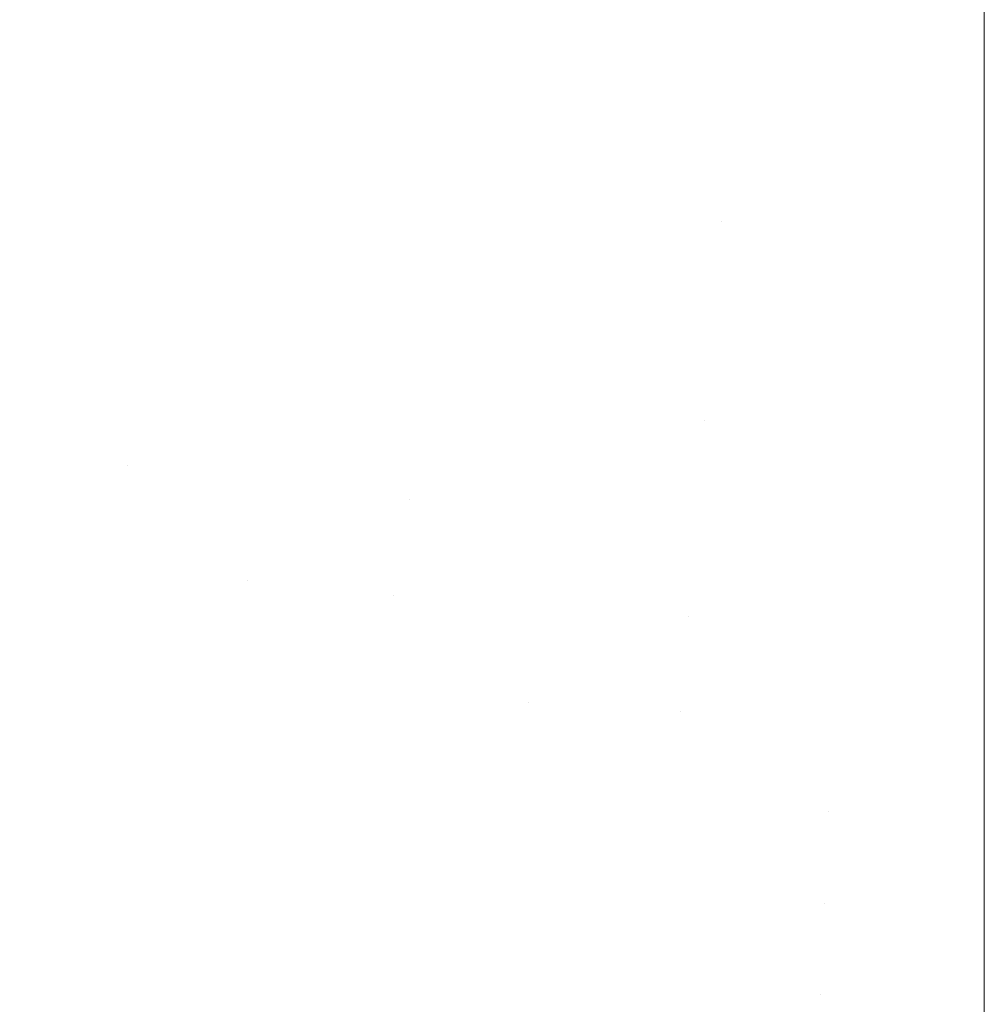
# Model space of a CAD drawing. Header units: centimetres. Extents: x -35.1 to 36.2, y 4.2 to 6.
# Tile 25 of 256: x -34.9718 to -34.9528, y 4.2229 to 4.2423. Entities that reach past the tile are written whole.
import ezdxf

# ---------------------------------------------------------------- set-up
doc = ezdxf.new("R2010")
doc.units = ezdxf.units.CM
doc.header["$LTSCALE"] = 2.54
doc.layers.add('Lucido design-1', color=7, linetype='Continuous')

# ---------------------------------------------------------------- blocks, each defined once
blk = doc.blocks.new('Gruppo-4-1')
at = {"color": 7, "linetype": 'Continuous', "lineweight": 9}
for points, invisible_edges in [([(-34.971863, 4.244002, -2276.240704), (-34.972523, 4.242058, -2276.24217), (-34.967684, 4.241258, -2276.24217), (-34.967186, 4.243228, -2276.240704)], 15), ([(-34.967186, 4.243228, -2277.003636), (-34.967684, 4.241258, -2277.00217), (-34.972523, 4.242058, -2277.00217), (-34.971863, 4.244002, -2277.003636)], 15), ([(-34.967186, 4.243228, -2276.240704), (-34.967684, 4.241258, -2276.24217), (-34.96276, 4.240679, -2276.24217), (-34.962426, 4.242669, -2276.240704)], 15), ([(-34.962426, 4.242669, -2277.003636), (-34.96276, 4.240679, -2277.00217), (-34.967684, 4.241258, -2277.00217), (-34.967186, 4.243228, -2277.003636)], 15), ([(-34.95761, 4.242331, -2276.240704), (-34.957778, 4.240329, -2276.24217), (-34.952766, 4.239336, -2276.242835), (-34.952766, 4.242854, -2276.240255)], 11), ([(-34.952766, 4.242854, -2277.004085), (-34.952766, 4.239336, -2277.001505), (-34.957778, 4.240329, -2277.00217), (-34.95761, 4.242331, -2277.003636)], 14), ([(-34.952766, 4.239336, -2276.242835), (36.079692, 4.239336, -2276.242835), (36.079692, 4.242854, -2276.240255), (-34.952766, 4.242854, -2276.240255)], 5), ([(36.079692, 4.239336, -2277.001505), (-34.952766, 4.239336, -2277.001505), (-34.952766, 4.242854, -2277.004085), (36.079692, 4.242854, -2277.004085)], 5), ([(-34.962426, 4.242669, -2276.240704), (-34.96276, 4.240679, -2276.24217), (-34.957778, 4.240329, -2276.24217), (-34.95761, 4.242331, -2276.240704)], 15), ([(-34.95761, 4.242331, -2277.003636), (-34.957778, 4.240329, -2277.00217), (-34.96276, 4.240679, -2277.00217), (-34.962426, 4.242669, -2277.003636)], 15), ([(-34.96818, 4.239299, -2276.243704), (-34.967684, 4.241258, -2276.24217), (-34.972523, 4.242058, -2276.24217), (-34.97318, 4.240126, -2276.243704)], 15), ([(-34.97318, 4.240126, -2277.000635), (-34.972523, 4.242058, -2277.00217), (-34.967684, 4.241258, -2277.00217), (-34.96818, 4.239299, -2277.000635)], 15), ([(-34.963092, 4.238701, -2276.243704), (-34.96276, 4.240679, -2276.24217), (-34.967684, 4.241258, -2276.24217), (-34.96818, 4.239299, -2276.243704)], 15), ([(-34.96818, 4.239299, -2277.000635), (-34.967684, 4.241258, -2277.00217), (-34.96276, 4.240679, -2277.00217), (-34.963092, 4.238701, -2277.000635)], 15), ([(-34.957944, 4.23834, -2276.243704), (-34.957778, 4.240329, -2276.24217), (-34.96276, 4.240679, -2276.24217), (-34.963092, 4.238701, -2276.243704)], 15), ([(-34.963092, 4.238701, -2277.000635), (-34.96276, 4.240679, -2277.00217), (-34.957778, 4.240329, -2277.00217), (-34.957944, 4.23834, -2277.000635)], 15), ([(-34.952766, 4.239336, -2276.242835), (-34.957778, 4.240329, -2276.24217), (-34.957944, 4.23834, -2276.243704)], 11), ([(-34.957944, 4.23834, -2277.000635), (-34.957778, 4.240329, -2277.00217), (-34.952766, 4.239336, -2277.001505)], 11), ([(-34.97318, 4.240126, -2276.243704), (-34.973831, 4.238209, -2276.245308), (-34.968672, 4.237356, -2276.245308), (-34.96818, 4.239299, -2276.243704)], 15), ([(-34.96818, 4.239299, -2277.000635), (-34.968672, 4.237356, -2276.999031), (-34.973831, 4.238209, -2276.999031), (-34.97318, 4.240126, -2277.000635)], 15), ([(-34.957944, 4.23834, -2276.243704), (-34.958109, 4.236366, -2276.245308), (-34.952766, 4.235933, -2276.245566), (-34.952766, 4.239336, -2276.242835)], 11), ([(-34.952766, 4.239336, -2277.001505), (-34.952766, 4.235933, -2276.998774), (-34.958109, 4.236366, -2276.999031), (-34.957944, 4.23834, -2277.000635)], 14), ([(-34.952766, 4.235933, -2276.245566), (36.079692, 4.235933, -2276.245566), (36.079692, 4.239336, -2276.242835), (-34.952766, 4.239336, -2276.242835)], 5), ([(36.079692, 4.235933, -2276.998774), (-34.952766, 4.235933, -2276.998774), (-34.952766, 4.239336, -2277.001505), (36.079692, 4.239336, -2277.001505)], 5), ([(-34.96818, 4.239299, -2276.243704), (-34.968672, 4.237356, -2276.245308), (-34.963422, 4.236739, -2276.245308), (-34.963092, 4.238701, -2276.243704)], 15), ([(-34.963092, 4.238701, -2277.000635), (-34.963422, 4.236739, -2276.999031), (-34.968672, 4.237356, -2276.999031), (-34.96818, 4.239299, -2277.000635)], 15), ([(-34.963092, 4.238701, -2276.243704), (-34.963422, 4.236739, -2276.245308), (-34.958109, 4.236366, -2276.245308), (-34.957944, 4.23834, -2276.243704)], 15), ([(-34.957944, 4.23834, -2277.000635), (-34.958109, 4.236366, -2276.999031), (-34.963422, 4.236739, -2276.999031), (-34.963092, 4.238701, -2277.000635)], 15), ([(-34.969159, 4.23543, -2276.246983), (-34.968672, 4.237356, -2276.245308), (-34.973831, 4.238209, -2276.245308), (-34.974476, 4.23631, -2276.246983)], 15), ([(-34.974476, 4.23631, -2276.997357), (-34.973831, 4.238209, -2276.999031), (-34.968672, 4.237356, -2276.999031), (-34.969159, 4.23543, -2276.997357)], 15), ([(-34.963748, 4.234794, -2276.246983), (-34.963422, 4.236739, -2276.245308), (-34.968672, 4.237356, -2276.245308), (-34.969159, 4.23543, -2276.246983)], 15), ([(-34.969159, 4.23543, -2276.997357), (-34.968672, 4.237356, -2276.999031), (-34.963422, 4.236739, -2276.999031), (-34.963748, 4.234794, -2276.997357)], 15), ([(-34.958273, 4.23441, -2276.246983), (-34.958109, 4.236366, -2276.245308), (-34.963422, 4.236739, -2276.245308), (-34.963748, 4.234794, -2276.246983)], 15), ([(-34.963748, 4.234794, -2276.997357), (-34.963422, 4.236739, -2276.999031), (-34.958109, 4.236366, -2276.999031), (-34.958273, 4.23441, -2276.997357)], 15), ([(-34.974476, 4.23631, -2276.246983), (-34.975114, 4.234431, -2276.248727), (-34.969641, 4.233526, -2276.248727), (-34.969159, 4.23543, -2276.246983)], 15), ([(-34.969159, 4.23543, -2276.997357), (-34.969641, 4.233526, -2276.995613), (-34.975114, 4.234431, -2276.995613), (-34.974476, 4.23631, -2276.997357)], 15), ([(-34.952766, 4.235933, -2276.245566), (-34.958109, 4.236366, -2276.245308), (-34.958273, 4.23441, -2276.246983)], 11), ([(-34.958273, 4.23441, -2276.997357), (-34.958109, 4.236366, -2276.999031), (-34.952766, 4.235933, -2276.998774)], 11), ([(-34.952766, 4.232653, -2276.248442), (-34.952766, 4.235933, -2276.245566), (-34.958273, 4.23441, -2276.246983)], 10), ([(-34.958273, 4.23441, -2276.997357), (-34.952766, 4.235933, -2276.998774), (-34.952766, 4.232653, -2276.995898)], 9), ([(-34.952766, 4.232653, -2276.248442), (36.079692, 4.232653, -2276.248442), (36.079692, 4.235933, -2276.245566), (-34.952766, 4.235933, -2276.245566)], 5), ([(36.079692, 4.232653, -2276.995898), (-34.952766, 4.232653, -2276.995898), (-34.952766, 4.235933, -2276.998774), (36.079692, 4.235933, -2276.998774)], 5), ([(-34.969159, 4.23543, -2276.246983), (-34.969641, 4.233526, -2276.248727), (-34.964071, 4.232871, -2276.248727), (-34.963748, 4.234794, -2276.246983)], 15), ([(-34.963748, 4.234794, -2276.997357), (-34.964071, 4.232871, -2276.995613), (-34.969641, 4.233526, -2276.995613), (-34.969159, 4.23543, -2276.997357)], 15), ([(-34.963748, 4.234794, -2276.246983), (-34.964071, 4.232871, -2276.248727), (-34.958435, 4.232476, -2276.248727), (-34.958273, 4.23441, -2276.246983)], 15), ([(-34.958273, 4.23441, -2276.997357), (-34.958435, 4.232476, -2276.995613), (-34.964071, 4.232871, -2276.995613), (-34.963748, 4.234794, -2276.997357)], 15), ([(-34.969641, 4.233526, -2276.248727), (-34.975114, 4.234431, -2276.248727), (-34.972945, 4.232079, -2276.250543)], 11), ([(-34.972945, 4.232079, -2276.993797), (-34.975114, 4.234431, -2276.995613), (-34.969641, 4.233526, -2276.995613)], 11), ([(-34.958273, 4.23441, -2276.246983), (-34.958435, 4.232476, -2276.248727), (-34.952766, 4.232653, -2276.248442)], 11), ([(-34.952766, 4.232653, -2276.995898), (-34.958435, 4.232476, -2276.995613), (-34.958273, 4.23441, -2276.997357)], 11), ([(-34.972945, 4.232079, -2276.250543), (-34.970117, 4.231646, -2276.250543), (-34.969641, 4.233526, -2276.248727)], 11), ([(-34.969641, 4.233526, -2276.995613), (-34.970117, 4.231646, -2276.993797), (-34.972945, 4.232079, -2276.993797)], 11), ([(-34.969641, 4.233526, -2276.248727), (-34.970117, 4.231646, -2276.250543), (-34.967264, 4.231276, -2276.250543)], 11), ([(-34.967264, 4.231276, -2276.993797), (-34.970117, 4.231646, -2276.993797), (-34.969641, 4.233526, -2276.995613)], 11), ([(-34.964071, 4.232871, -2276.248727), (-34.969641, 4.233526, -2276.248727), (-34.967264, 4.231276, -2276.250543)], 11), ([(-34.967264, 4.231276, -2276.993797), (-34.969641, 4.233526, -2276.995613), (-34.964071, 4.232871, -2276.995613)], 11), ([(-34.967264, 4.231276, -2276.250543), (-34.964389, 4.230973, -2276.250543), (-34.964071, 4.232871, -2276.248727)], 11), ([(-34.964071, 4.232871, -2276.995613), (-34.964389, 4.230973, -2276.993797), (-34.967264, 4.231276, -2276.993797)], 11), ([(-34.958595, 4.230566, -2276.250543), (-34.958435, 4.232476, -2276.248727), (-34.964071, 4.232871, -2276.248727), (-34.964389, 4.230973, -2276.250543)], 15), ([(-34.964389, 4.230973, -2276.993797), (-34.964071, 4.232871, -2276.995613), (-34.958435, 4.232476, -2276.995613), (-34.958595, 4.230566, -2276.993797)], 15), ([(-34.952766, 4.229501, -2276.251459), (-34.952766, 4.232653, -2276.248442), (-34.958435, 4.232476, -2276.248727), (-34.958595, 4.230566, -2276.250543)], 14), ([(-34.958595, 4.230566, -2276.993797), (-34.958435, 4.232476, -2276.995613), (-34.952766, 4.232653, -2276.995898), (-34.952766, 4.229501, -2276.992881)], 11), ([(-34.952766, 4.229501, -2276.251459), (36.079692, 4.229501, -2276.251459), (36.079692, 4.232653, -2276.248442), (-34.952766, 4.232653, -2276.248442)], 5), ([(36.079692, 4.229501, -2276.992881), (-34.952766, 4.229501, -2276.992881), (-34.952766, 4.232653, -2276.995898), (36.079692, 4.232653, -2276.995898)], 5), ([(-34.97349, 4.230238, -2276.25243), (-34.970586, 4.229793, -2276.25243), (-34.970117, 4.231646, -2276.250543), (-34.972945, 4.232079, -2276.250543)], 15), ([(-34.972945, 4.232079, -2276.993797), (-34.970117, 4.231646, -2276.993797), (-34.970586, 4.229793, -2276.99191), (-34.97349, 4.230238, -2276.99191)], 15), ([(-34.967264, 4.231276, -2276.250543), (-34.970117, 4.231646, -2276.250543), (-34.970586, 4.229793, -2276.25243), (-34.967655, 4.229413, -2276.25243)], 15), ([(-34.967655, 4.229413, -2276.99191), (-34.970586, 4.229793, -2276.99191), (-34.970117, 4.231646, -2276.993797), (-34.967264, 4.231276, -2276.993797)], 15), ([(-34.967655, 4.229413, -2276.25243), (-34.964704, 4.229102, -2276.25243), (-34.964389, 4.230973, -2276.250543), (-34.967264, 4.231276, -2276.250543)], 15), ([(-34.967264, 4.231276, -2276.993797), (-34.964389, 4.230973, -2276.993797), (-34.964704, 4.229102, -2276.99191), (-34.967655, 4.229413, -2276.99191)], 15), ([(-34.964389, 4.230973, -2276.250543), (-34.964704, 4.229102, -2276.25243), (-34.961734, 4.228858, -2276.25243)], 11), ([(-34.961734, 4.228858, -2276.99191), (-34.964704, 4.229102, -2276.99191), (-34.964389, 4.230973, -2276.993797)], 11), ([(-34.958595, 4.230566, -2276.250543), (-34.964389, 4.230973, -2276.250543), (-34.961734, 4.228858, -2276.25243)], 11), ([(-34.961734, 4.228858, -2276.99191), (-34.964389, 4.230973, -2276.993797), (-34.958595, 4.230566, -2276.993797)], 11), ([(-34.961734, 4.228858, -2276.25243), (-34.958752, 4.228684, -2276.25243), (-34.958595, 4.230566, -2276.250543)], 11), ([(-34.958595, 4.230566, -2276.993797), (-34.958752, 4.228684, -2276.99191), (-34.961734, 4.228858, -2276.99191)], 11), ([(-34.952766, 4.229501, -2276.251459), (-34.958595, 4.230566, -2276.250543), (-34.958752, 4.228684, -2276.25243)], 11), ([(-34.958752, 4.228684, -2276.99191), (-34.958595, 4.230566, -2276.993797), (-34.952766, 4.229501, -2276.992881)], 11), ([(-34.974026, 4.228428, -2276.254388), (-34.971047, 4.227971, -2276.254388), (-34.970586, 4.229793, -2276.25243), (-34.97349, 4.230238, -2276.25243)], 15), ([(-34.97349, 4.230238, -2276.99191), (-34.970586, 4.229793, -2276.99191), (-34.971047, 4.227971, -2276.989952), (-34.974026, 4.228428, -2276.989952)], 15), ([(-34.967655, 4.229413, -2276.25243), (-34.970586, 4.229793, -2276.25243), (-34.971047, 4.227971, -2276.254388), (-34.968041, 4.227581, -2276.254388)], 15), ([(-34.968041, 4.227581, -2276.989952), (-34.971047, 4.227971, -2276.989952), (-34.970586, 4.229793, -2276.99191), (-34.967655, 4.229413, -2276.99191)], 15), ([(-34.958752, 4.228684, -2276.25243), (-34.952766, 4.228559, -2276.252444), (-34.952766, 4.229501, -2276.251459)], 9), ([(-34.952766, 4.229501, -2276.992881), (-34.952766, 4.228559, -2276.991896), (-34.958752, 4.228684, -2276.99191)], 10), ([(36.079692, 4.228559, -2276.252444), (36.079692, 4.229501, -2276.251459), (-34.952766, 4.229501, -2276.251459), (-34.952766, 4.228559, -2276.252444)], 10), ([(-34.952766, 4.228559, -2276.991896), (-34.952766, 4.229501, -2276.992881), (36.079692, 4.229501, -2276.992881), (36.079692, 4.228559, -2276.991896)], 10), ([(-34.968041, 4.227581, -2276.254388), (-34.965012, 4.227262, -2276.254388), (-34.964704, 4.229102, -2276.25243), (-34.967655, 4.229413, -2276.25243)], 15), ([(-34.967655, 4.229413, -2276.99191), (-34.964704, 4.229102, -2276.99191), (-34.965012, 4.227262, -2276.989952), (-34.968041, 4.227581, -2276.989952)], 15), ([(-34.961734, 4.228858, -2276.25243), (-34.964704, 4.229102, -2276.25243), (-34.965012, 4.227262, -2276.254388), (-34.961967, 4.227012, -2276.254388)], 15), ([(-34.961967, 4.227012, -2276.989952), (-34.965012, 4.227262, -2276.989952), (-34.964704, 4.229102, -2276.99191), (-34.961734, 4.228858, -2276.99191)], 15), ([(-34.961967, 4.227012, -2276.254388), (-34.958907, 4.226833, -2276.254388), (-34.958752, 4.228684, -2276.25243), (-34.961734, 4.228858, -2276.25243)], 15), ([(-34.961734, 4.228858, -2276.99191), (-34.958752, 4.228684, -2276.99191), (-34.958907, 4.226833, -2276.989952), (-34.961967, 4.227012, -2276.989952)], 15), ([(-34.958752, 4.228684, -2276.25243), (-34.958907, 4.226833, -2276.254388), (-34.955839, 4.226725, -2276.254388)], 11), ([(-34.955839, 4.226725, -2276.989952), (-34.958907, 4.226833, -2276.989952), (-34.958752, 4.228684, -2276.99191)], 11), ([(-34.952766, 4.228559, -2276.252444), (-34.958752, 4.228684, -2276.25243), (-34.955839, 4.226725, -2276.254388)], 11), ([(-34.955839, 4.226725, -2276.989952), (-34.958752, 4.228684, -2276.99191), (-34.952766, 4.228559, -2276.991896)], 11), ([(-34.955839, 4.226725, -2276.254388), (-34.952766, 4.226694, -2276.254392), (-34.952766, 4.228559, -2276.252444)], 9), ([(-34.952766, 4.228559, -2276.991896), (-34.952766, 4.226694, -2276.989948), (-34.955839, 4.226725, -2276.989952)], 10), ([(36.079692, 4.226694, -2276.254392), (36.079692, 4.228559, -2276.252444), (-34.952766, 4.228559, -2276.252444), (-34.952766, 4.226694, -2276.254392)], 10), ([(-34.952766, 4.226694, -2276.989948), (-34.952766, 4.228559, -2276.991896), (36.079692, 4.228559, -2276.991896), (36.079692, 4.226694, -2276.989948)], 10), ([(-34.974553, 4.226651, -2276.256417), (-34.971499, 4.226182, -2276.256417), (-34.971047, 4.227971, -2276.254388), (-34.974026, 4.228428, -2276.254388)], 15), ([(-34.974026, 4.228428, -2276.989952), (-34.971047, 4.227971, -2276.989952), (-34.971499, 4.226182, -2276.987923), (-34.974553, 4.226651, -2276.987923)], 15), ([(-34.968041, 4.227581, -2276.254388), (-34.971047, 4.227971, -2276.254388), (-34.971499, 4.226182, -2276.256417), (-34.968419, 4.225784, -2276.256417)], 15), ([(-34.968419, 4.225784, -2276.987923), (-34.971499, 4.226182, -2276.987923), (-34.971047, 4.227971, -2276.989952), (-34.968041, 4.227581, -2276.989952)], 15), ([(-34.968419, 4.225784, -2276.256417), (-34.965316, 4.225456, -2276.256417), (-34.965012, 4.227262, -2276.254388), (-34.968041, 4.227581, -2276.254388)], 15), ([(-34.968041, 4.227581, -2276.989952), (-34.965012, 4.227262, -2276.989952), (-34.965316, 4.225456, -2276.987923), (-34.968419, 4.225784, -2276.987923)], 15), ([(-34.961967, 4.227012, -2276.254388), (-34.965012, 4.227262, -2276.254388), (-34.965316, 4.225456, -2276.256417), (-34.962194, 4.2252, -2276.256417)], 15), ([(-34.962194, 4.2252, -2276.987923), (-34.965316, 4.225456, -2276.987923), (-34.965012, 4.227262, -2276.989952), (-34.961967, 4.227012, -2276.989952)], 15), ([(-34.962194, 4.2252, -2276.256417), (-34.959059, 4.225017, -2276.256417), (-34.958907, 4.226833, -2276.254388), (-34.961967, 4.227012, -2276.254388)], 15), ([(-34.961967, 4.227012, -2276.989952), (-34.958907, 4.226833, -2276.989952), (-34.959059, 4.225017, -2276.987923), (-34.962194, 4.2252, -2276.987923)], 15), ([(-34.955839, 4.226725, -2276.254388), (-34.958907, 4.226833, -2276.254388), (-34.959059, 4.225017, -2276.256417), (-34.955915, 4.224906, -2276.256417)], 15), ([(-34.955915, 4.224906, -2276.987923), (-34.959059, 4.225017, -2276.987923), (-34.958907, 4.226833, -2276.989952), (-34.955839, 4.226725, -2276.989952)], 15), ([(-34.952766, 4.226484, -2276.254611), (-34.955839, 4.226725, -2276.254388), (-34.955915, 4.224906, -2276.256417)], 11), ([(-34.955915, 4.224906, -2276.987923), (-34.955839, 4.226725, -2276.989952), (-34.952766, 4.226484, -2276.989729)], 11), ([(-34.952766, 4.226484, -2276.254611), (-34.952766, 4.226694, -2276.254392), (-34.955839, 4.226725, -2276.254388)], 10), ([(-34.955839, 4.226725, -2276.989952), (-34.952766, 4.226694, -2276.989948), (-34.952766, 4.226484, -2276.989729)], 9), ([(-34.975068, 4.224911, -2276.258516), (-34.971942, 4.224432, -2276.258516), (-34.971499, 4.226182, -2276.256417), (-34.974553, 4.226651, -2276.256417)], 15), ([(-34.974553, 4.226651, -2276.987923), (-34.971499, 4.226182, -2276.987923), (-34.971942, 4.224432, -2276.985824), (-34.975068, 4.224911, -2276.985824)], 15), ([(-34.952766, 4.226694, -2276.254392), (-34.952766, 4.226484, -2276.254611), (36.079692, 4.226484, -2276.254611), (36.079692, 4.226694, -2276.254392)], 10), ([(36.079692, 4.226694, -2276.989948), (36.079692, 4.226484, -2276.989729), (-34.952766, 4.226484, -2276.989729), (-34.952766, 4.226694, -2276.989948)], 10), ([(-34.955915, 4.224906, -2276.256417), (-34.952766, 4.223608, -2276.257891), (-34.952766, 4.226484, -2276.254611)], 9), ([(-34.952766, 4.226484, -2276.989729), (-34.952766, 4.223608, -2276.986449), (-34.955915, 4.224906, -2276.987923)], 10), ([(-34.952766, 4.223608, -2276.257891), (36.079692, 4.223608, -2276.257891), (36.079692, 4.226484, -2276.254611), (-34.952766, 4.226484, -2276.254611)], 5), ([(36.079692, 4.223608, -2276.986449), (-34.952766, 4.223608, -2276.986449), (-34.952766, 4.226484, -2276.989729), (36.079692, 4.226484, -2276.989729)], 5), ([(-34.968419, 4.225784, -2276.256417), (-34.971499, 4.226182, -2276.256417), (-34.971942, 4.224432, -2276.258516), (-34.968789, 4.224023, -2276.258516)], 15), ([(-34.968789, 4.224023, -2276.985824), (-34.971942, 4.224432, -2276.985824), (-34.971499, 4.226182, -2276.987923), (-34.968419, 4.225784, -2276.987923)], 15), ([(-34.968789, 4.224023, -2276.258516), (-34.965612, 4.223688, -2276.258516), (-34.965316, 4.225456, -2276.256417), (-34.968419, 4.225784, -2276.256417)], 15), ([(-34.968419, 4.225784, -2276.987923), (-34.965316, 4.225456, -2276.987923), (-34.965612, 4.223688, -2276.985824), (-34.968789, 4.224023, -2276.985824)], 15), ([(-34.962194, 4.2252, -2276.256417), (-34.965316, 4.225456, -2276.256417), (-34.965612, 4.223688, -2276.258516), (-34.962417, 4.223426, -2276.258516)], 15), ([(-34.962417, 4.223426, -2276.985824), (-34.965612, 4.223688, -2276.985824), (-34.965316, 4.225456, -2276.987923), (-34.962194, 4.2252, -2276.987923)], 15), ([(-34.962417, 4.223426, -2276.258516), (-34.959208, 4.223238, -2276.258516), (-34.959059, 4.225017, -2276.256417), (-34.962194, 4.2252, -2276.256417)], 15), ([(-34.962194, 4.2252, -2276.987923), (-34.959059, 4.225017, -2276.987923), (-34.959208, 4.223238, -2276.985824), (-34.962417, 4.223426, -2276.985824)], 15), ([(-34.955915, 4.224906, -2276.256417), (-34.959059, 4.225017, -2276.256417), (-34.959208, 4.223238, -2276.258516), (-34.95599, 4.223125, -2276.258516)], 15), ([(-34.95599, 4.223125, -2276.985824), (-34.959208, 4.223238, -2276.985824), (-34.959059, 4.225017, -2276.987923), (-34.955915, 4.224906, -2276.987923)], 15), ([(-34.95599, 4.223125, -2276.258516), (-34.952766, 4.223608, -2276.257891), (-34.955915, 4.224906, -2276.256417)], 11), ([(-34.955915, 4.224906, -2276.987923), (-34.952766, 4.223608, -2276.986449), (-34.95599, 4.223125, -2276.985824)], 11), ([(-34.968789, 4.224023, -2276.258516), (-34.971942, 4.224432, -2276.258516), (-34.972375, 4.222722, -2276.260685), (-34.96915, 4.222304, -2276.260685)], 15), ([(-34.96915, 4.222304, -2276.983655), (-34.972375, 4.222722, -2276.983655), (-34.971942, 4.224432, -2276.985824), (-34.968789, 4.224023, -2276.985824)], 15), ([(-34.96915, 4.222304, -2276.260685), (-34.965902, 4.221961, -2276.260685), (-34.965612, 4.223688, -2276.258516), (-34.968789, 4.224023, -2276.258516)], 15), ([(-34.968789, 4.224023, -2276.985824), (-34.965612, 4.223688, -2276.985824), (-34.965902, 4.221961, -2276.983655), (-34.96915, 4.222304, -2276.983655)], 15), ([(-34.962417, 4.223426, -2276.258516), (-34.965612, 4.223688, -2276.258516), (-34.965902, 4.221961, -2276.260685), (-34.962635, 4.221693, -2276.260685)], 15), ([(-34.962635, 4.221693, -2276.983655), (-34.965902, 4.221961, -2276.983655), (-34.965612, 4.223688, -2276.985824), (-34.962417, 4.223426, -2276.985824)], 15), ([(-34.962635, 4.221693, -2276.260685), (-34.959353, 4.221501, -2276.260685), (-34.959208, 4.223238, -2276.258516), (-34.962417, 4.223426, -2276.258516)], 15), ([(-34.962417, 4.223426, -2276.985824), (-34.959208, 4.223238, -2276.985824), (-34.959353, 4.221501, -2276.983655), (-34.962635, 4.221693, -2276.983655)], 15), ([(-34.956062, 4.221386, -2276.260685), (-34.952766, 4.220877, -2276.261294), (-34.952766, 4.223608, -2276.257891), (-34.95599, 4.223125, -2276.258516)], 13), ([(-34.95599, 4.223125, -2276.985824), (-34.952766, 4.223608, -2276.986449), (-34.952766, 4.220877, -2276.983046), (-34.956062, 4.221386, -2276.983655)], 13), ([(-34.952766, 4.220877, -2276.261294), (36.079692, 4.220877, -2276.261294), (36.079692, 4.223608, -2276.257891), (-34.952766, 4.223608, -2276.257891)], 5), ([(36.079692, 4.220877, -2276.983046), (-34.952766, 4.220877, -2276.983046), (-34.952766, 4.223608, -2276.986449), (36.079692, 4.223608, -2276.986449)], 5), ([(-34.95599, 4.223125, -2276.258516), (-34.959208, 4.223238, -2276.258516), (-34.959353, 4.221501, -2276.260685), (-34.956062, 4.221386, -2276.260685)], 15), ([(-34.956062, 4.221386, -2276.983655), (-34.959353, 4.221501, -2276.983655), (-34.959208, 4.223238, -2276.985824), (-34.95599, 4.223125, -2276.985824)], 15)]:
    blk.add_3dface(points, dxfattribs=dict(at, invisible_edges=invisible_edges))

msp = doc.modelspace()

# ---------------------------------------------------------------- block references
at = {"layer": 'Lucido design-1', "color": 7}
msp.add_blockref('Gruppo-4-1', (0, 0), dxfattribs=at)

doc.saveas('drawing.dxf')
